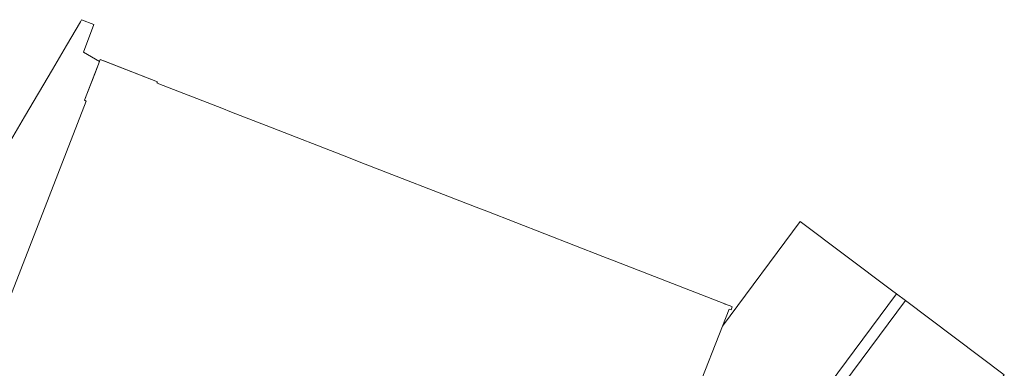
# Model space of a CAD drawing. Header units: millimetres. Extents: x 37131378 to 37737458, y 18584386 to 19114224.
# Tile 38 of 86: x 37437157 to 37528336, y 19076802 to 19109096. Entities that reach past the tile are written whole.
import ezdxf

# ---------------------------------------------------------------- set-up
doc = ezdxf.new("R2010")
doc.units = ezdxf.units.MM
doc.header["$LTSCALE"] = 50
for name, color, linetype, lineweight in [('B2-WE-OG-BEBOUWING-GV', 252, 'Continuous', 13), ('B2-WE-RI-HWA_GOOT_LIJNGOOT-G', 252, 'Continuous', 18), ('B2-WE-VH-VERHARDING_BETON-GV', 252, 'Continuous', 18), ('B2-WE-VH-VERHARDING_OPEN-GV', 252, 'Continuous', 18), ('B2-WE-VH-VERHARDING_SIERBESTRATING-GV', 252, 'Continuous', 18), ('pand', 7, 'Continuous', 0)]:
    doc.layers.add(name, color=color, linetype=linetype, lineweight=lineweight)

msp = doc.modelspace()

# ---------------------------------------------------------------- linework, layer by layer
at = {"layer": 'B2-WE-OG-BEBOUWING-GV'}
msp.add_lwpolyline([(37499995.6937, 19074954.3389), (37502233.6937, 19080703.3389), (37502852.6937, 19082293.3389), (37503029.6937, 19082224.3389), (37503137.6937, 19082503.3389), (37502951.6937, 19082576.3389), (37502499.6937, 19082752.3389), (37502466.6937, 19082765.3389), (37492203.6937, 19086757.3389), (37491163.6937, 19087161.3389), (37480402.6937, 19091347.3389), (37479415.6937, 19091731.3389), (37468589.6937, 19095942.3389), (37467616.6937, 19096321.3389), (37459966.6937, 19099296.3389), (37456776.6937, 19100539.3389), (37455874.6937, 19100891.3389), (37450040.6937, 19103164.3389), (37449863.6937, 19103233.3389), (37449908.6937, 19103350.3389), (37444609.6937, 19105396.3389), (37444542.6937, 19105223.3389), (37443154.6937, 19101633.3389), (37443315.6937, 19101543.3389), (37432795.6937, 19074490.3389)], dxfattribs=at)
at = {"layer": 'B2-WE-RI-HWA_GOOT_LIJNGOOT-G'}
msp.add_lwpolyline([(37518366.6937, 19083699.3389), (37501249.6937, 19060653.3389)], dxfattribs=at)
at = {"layer": 'B2-WE-VH-VERHARDING_BETON-GV'}
msp.add_lwpolyline([(37502050.6937, 19060026.3389), (37519181.6937, 19083086.3389), (37518366.6937, 19083699.3389), (37501249.6937, 19060653.3389), (37491013.6937, 19046883.3389), (37489834.6937, 19045297.3389), (37489591.6937, 19044971.3389), (37490452.6937, 19044424.3389), (37490691.6937, 19044745.3389), (37491824.6937, 19046269.3389)], close=True, dxfattribs=at)
at = {"layer": 'B2-WE-VH-VERHARDING_OPEN-GV'}
msp.add_lwpolyline([(37432795.6937, 19074490.3389), (37443315.6937, 19101543.3389), (37443154.6937, 19101633.3389), (37444542.6937, 19105223.3389), (37443056.6937, 19106074.3389), (37444017.6937, 19108643.3389), (37442886.6937, 19109096.3389), (37442777.6937, 19108911.3389), (37441482.6937, 19106698.3389), (37440182.6937, 19104478.3389), (37438902.6937, 19102291.3389), (37437609.6937, 19100083.3389), (37436316.6937, 19097874.3389)], dxfattribs=at)
at = {"layer": 'B2-WE-VH-VERHARDING_SIERBESTRATING-GV'}
for points in [[(37518366.6937, 19083699.3389), (37517892.6937, 19084055.3389), (37509428.6937, 19090404.3389), (37502233.6937, 19080703.3389), (37499995.6937, 19074954.3389), (37495056.6937, 19062224.3389), (37494716.6937, 19061347.3389), (37494661.6937, 19061203.3389), (37493140.6937, 19057302.3389), (37493533.6937, 19057131.3389), (37491525.6937, 19051949.3389), (37491561.6937, 19051935.3389), (37491460.6937, 19051664.3389), (37483091.6937, 19054920.3389), (37480201.6937, 19051117.3389), (37479021.6937, 19049564.3389), (37478777.6937, 19049243.3389), (37489591.6937, 19044971.3389), (37489834.6937, 19045297.3389), (37491013.6937, 19046883.3389), (37501249.6937, 19060653.3389)], [(37511035.6937, 19053327.3389), (37519732.6937, 19064835.3389), (37528335.6937, 19076207.3389), (37519181.6937, 19083086.3389), (37502050.6937, 19060026.3389), (37491824.6937, 19046269.3389), (37490691.6937, 19044745.3389), (37490452.6937, 19044424.3389), (37494340.6937, 19041935.3389), (37494287.6937, 19041848.3389), (37499416.6937, 19038697.3389), (37499793.6937, 19038465.3389), (37511028.6937, 19053318.3389)]]:
    msp.add_lwpolyline(points, close=True, dxfattribs=at)
at = {"layer": 'pand', "color": 1, "flags": 128}
msp.add_lwpolyline([(37499995.6937, 19074954.3389), (37502233.6937, 19080703.3389), (37502852.6937, 19082293.3389), (37503029.6937, 19082224.3389), (37503137.6937, 19082503.3389), (37502951.6937, 19082576.3389), (37502499.6937, 19082752.3389), (37502466.6937, 19082765.3389), (37492203.6937, 19086757.3389), (37491163.6937, 19087161.3389), (37480402.6937, 19091347.3389), (37479415.6937, 19091731.3389), (37468589.6937, 19095942.3389), (37467616.6937, 19096321.3389), (37459966.6937, 19099296.3389), (37456776.6937, 19100539.3389), (37455874.6937, 19100891.3389), (37450040.6937, 19103164.3389), (37449863.6937, 19103233.3389), (37449908.6937, 19103350.3389), (37444933.6937, 19105271.3389), (37444609.6937, 19105396.3389), (37444542.6937, 19105223.3389), (37444164.6937, 19104245.3389), (37443154.6937, 19101633.3389), (37443315.6937, 19101543.3389), (37432795.6937, 19074490.3389)], dxfattribs=at)

doc.saveas('drawing.dxf')
